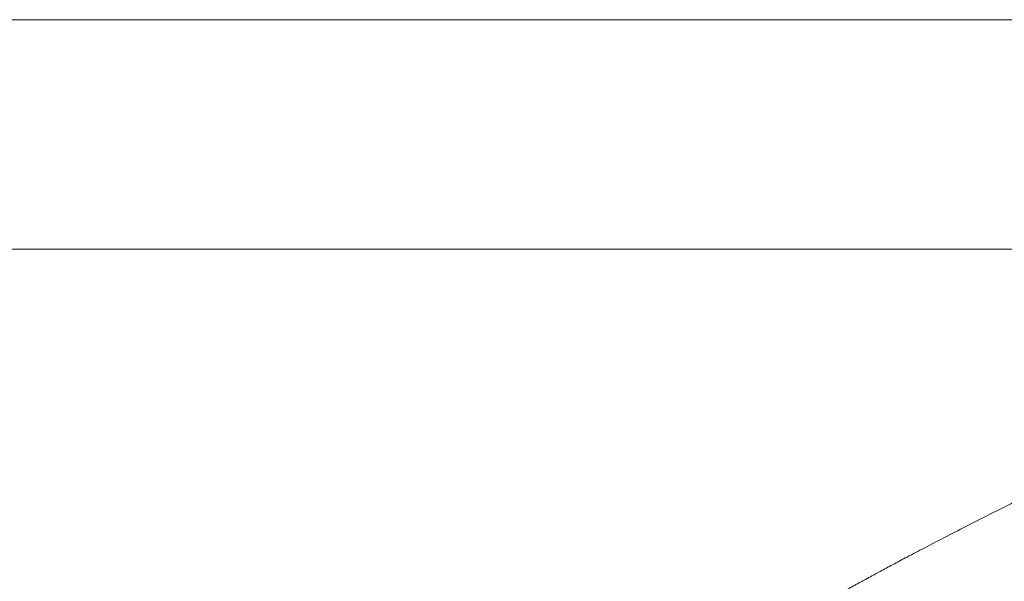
# Model space of a CAD drawing. Header units: millimetres. Extents: x 19214 to 26510, y -7957 to -532.
# Tile 80 of 150: x 26307 to 26357, y -7503 to -7474. Entities that reach past the tile are written whole.
import ezdxf

# ---------------------------------------------------------------- set-up
doc = ezdxf.new("R2010")
doc.units = ezdxf.units.MM
doc.header["$LTSCALE"] = 0.3175
for name, color, linetype, lineweight in [('1轮廓实线层', 7, 'Continuous', 18), ('2细线层', 4, 'Continuous', 13), ('图框层', 7, 'Continuous', 18)]:
    doc.layers.add(name, color=color, linetype=linetype, lineweight=lineweight)

# ---------------------------------------------------------------- blocks, each defined once
blk = doc.blocks.new('ZwmFrameMain_2_A4^_^无分区图框^_^landscape')
at = {"layer": '1轮廓实线层'}
blk.add_line((267, 200), (0, 200), dxfattribs=at)
at = {"layer": '2细线层'}
blk.add_line((272, 205), (-25, 205), dxfattribs=at)
blk = doc.blocks.new('坐标系')
at = {"layer": '1轮廓实线层'}
blk.add_open_spline([(42506.144, -35913.943), (42505.823, -35914.102), (42505.204, -35914.408), (42504.309, -35914.852), (42503.485, -35915.263), (42502.73, -35915.643), (42502.045, -35915.992), (42501.43, -35916.308), (42500.884, -35916.592), (42500.408, -35916.843), (42500, -35917.059), (42499.674, -35917.234), (42499.422, -35917.37), (42499.238, -35917.47), (42499.095, -35917.548), (42498.986, -35917.608), (42498.884, -35917.664), (42498.771, -35917.727), (42498.627, -35917.806), (42498.454, -35917.902), (42498.251, -35918.016), (42497.965, -35918.177), (42497.585, -35918.393), (42497.101, -35918.672), (42496.555, -35918.993), (42495.949, -35919.356), (42495.283, -35919.761), (42494.558, -35920.211), (42493.776, -35920.705), (42492.935, -35921.244), (42492.037, -35921.828), (42491.08, -35922.458), (42490.066, -35923.132), (42489.371, -35923.595), (42489.013, -35923.834)], degree=3, knots=[0, 0, 0, 0, 0.054452, 0.105018, 0.151698, 0.19449, 0.233396, 0.268416, 0.299552, 0.326805, 0.350177, 0.369669, 0.382949, 0.393536, 0.40143, 0.407623, 0.412381, 0.418865, 0.427075, 0.437011, 0.448674, 0.462063, 0.486314, 0.514433, 0.546262, 0.581802, 0.621056, 0.664026, 0.710715, 0.761126, 0.81526, 0.873118, 0.934699, 1, 1, 1, 1], dxfattribs=at)

msp = doc.modelspace()

# ---------------------------------------------------------------- block references
at = {"lineweight": 13, "xscale": 1.8, "yscale": 1.8, "zscale": 1.8}
msp.add_blockref('坐标系', (-50148.901, 57148.966), dxfattribs=at)
at = {"layer": '图框层', "xscale": 2.3, "yscale": 2.3, "zscale": 2.3}
msp.add_blockref('ZwmFrameMain_2_A4^_^无分区图框^_^landscape', (25884.515, -7945.942), dxfattribs=at)

doc.saveas('drawing.dxf')
